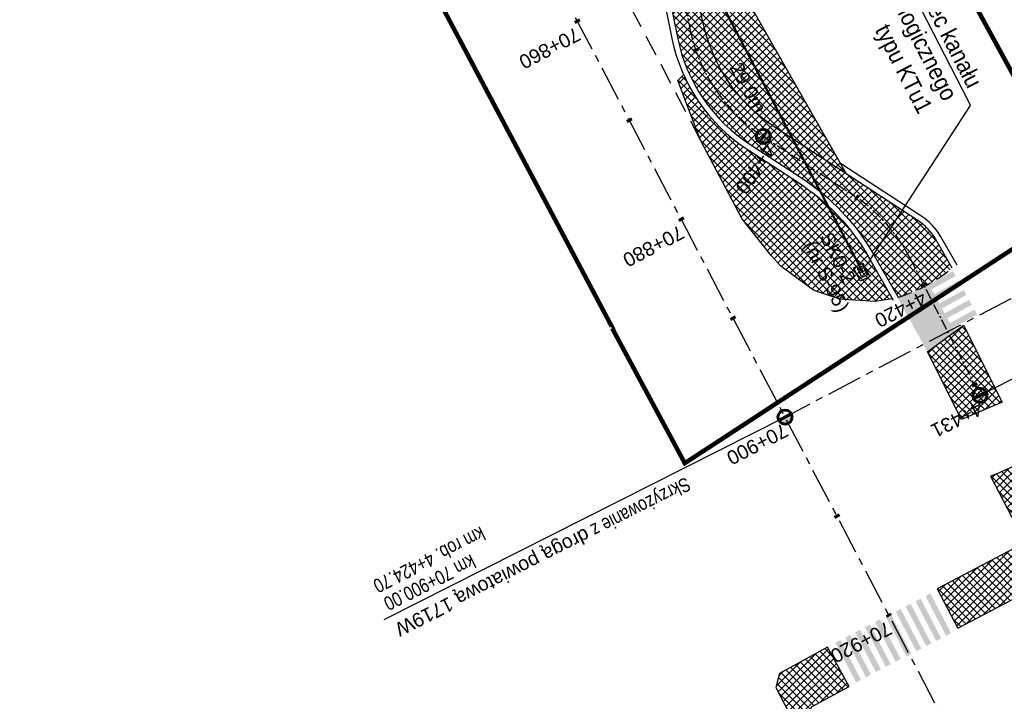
# Model space of a CAD drawing. Header units: metres. Extents: x 7529682 to 7533711, y 5721186 to 5727842.
# Tile 3 of 112: x 7531697 to 7531786, y 5723862 to 5723923. Entities that reach past the tile are written whole.
import ezdxf
from ezdxf import colors
from ezdxf.entities.mleader import LeaderData, LeaderLine
from ezdxf.math import Vec2, Vec3

# ---------------------------------------------------------------- set-up
doc = ezdxf.new("R2010")
doc.units = ezdxf.units.M
for name, pattern in [('817-dzialki-09-05-04$0$HIDDEN', [0.375, 0.25, -0.125]), ('CENTER', [50.8, 31.75, -6.35, 6.35, -6.35]), ('DASHED', [19.05, 12.7, -6.35]), ('HIDDEN', [9.525, 6.35, -3.175])]:
    doc.linetypes.add(name, pattern=pattern)
for name, color, linetype in [('C-DROGI-SYTUACJA-ETYKIETY', 7, 'Continuous'), ('D-hatch-chodniki', 221, 'Continuous'), ('D-hatch-zieleńce', 102, 'Continuous'), ('D-pobocza', 7, 'Continuous')]:
    doc.layers.add(name, color=color, linetype=linetype)
for name, color, linetype, lineweight, true_color in [('D-hatch-ciag-pieszo-rowerowy', 7, 'Continuous', 13, 0xff9f80), ('D-LR-etap-III', 7, '817-dzialki-09-05-04$0$HIDDEN', 50, 0xff1aff), ('D-poziome-powl-czerwona', 7, 'Continuous', 9, 0xff6161)]:
    doc.layers.add(name, color=color, linetype=linetype, lineweight=lineweight, true_color=true_color)
for name, color, linetype, lineweight in [('D-krawędzie', 7, 'Continuous', 30), ('D-krawężniki-obniżone', 7, 'DASHED', 30), ('D-obrzeża', 7, 'Continuous', 30), ('D-opisy', 7, 'Continuous', 30), ('D-oś', 10, 'CENTER', 30), ('Sieci-T-kanal technologiczny', 4, 'kt kanał technologiczny', 30)]:
    doc.layers.add(name, color=color, linetype=linetype, lineweight=lineweight)
for name, color, linetype, true_color in [('D-malowanie-istn', 7, 'Continuous', 0x1a6600), ('D-malowanie-proj', 7, 'Continuous', 0x3333ff), ('D-opis-KT-dlugosci', 7, 'Continuous', 0xff8000), ('D-opis-KT-studnie', 7, 'Continuous', 0xff8000), ('poprzeczki', 7, 'Continuous', 0x0000c7)]:
    doc.layers.add(name, color=color, linetype=linetype, true_color=true_color)
doc.styles.add('2mm08', font='arial.ttf', dxfattribs={"width": 0.8})
doc.styles.add('ARIAL', font='arial.ttf', dxfattribs={"height": 1})
doc.styles.get("Standard").update_dxf_attribs({"font": 'arial.ttf'})
doc.linetypes.add('kt kanał technologiczny', pattern='A,1,-0.8,["kt",Standard,S=0.5,R=0,X=-0.7,Y=-0.15],-0.3', length=2.1)
pattern_1 = [(45, (0, 0), (-0.33675960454, 0.33675960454), []), (135, (0, 0), (-0.33675960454, -0.33675960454), [])]

# ---------------------------------------------------------------- blocks, each defined once
blk = doc.blocks.new('kilometraz')
at = {"linetype": 'ByBlock', "lineweight": -2}
blk.add_hatch(color=0, dxfattribs=at).paths.add_polyline_path([(0, -0.28125, 0.41421356), (0.28125, 0, 0.41421356), (0, 0.28125)])
at = {"color": 0, "linetype": 'ByBlock', "lineweight": -2}
blk.add_line((0, 0.28125), (0, -0.28125), dxfattribs=at)
blk.add_circle((0, 0), 0.28125, dxfattribs=at)
blk = doc.blocks.new('AeccTickLine')
at = {"color": 0, "linetype": 'ByBlock', "lineweight": -2}
blk.add_line((0, 1), (0, -1), dxfattribs=at)
blk = doc.blocks.new('SKR2')
at = {"layer": 'Sieci-T-kanal technologiczny', "color": 2, "lineweight": 25}
for points in [[(0.028, -0.188), (0.958, -1.153), (0.282, -1.805), (-0.648, -0.84)], [(-0.038, -0.537), (0.607, -1.206), (0.233, -1.567), (-0.412, -0.898)]]:
    blk.add_lwpolyline(points, close=True, dxfattribs=at)
blk.add_lwpolyline([(-0.09, -1.232), (0.285, -0.872)], dxfattribs=at)

msp = doc.modelspace()

# ---------------------------------------------------------------- hatches: boundary and pattern name
at = {"layer": 'D-hatch-chodniki', "true_color": 0x6e6e6e}
h = msp.add_hatch(dxfattribs=at)
h.set_pattern_fill('ANSI37', color=8, scale=0.15, style=0)
h.set_pattern_definition(pattern_1)
h.paths.add_polyline_path([(7531781.89, 5723895.39), (7531778.67, 5723893.03), (7531781.71, 5723886.97), (7531785.36, 5723888.51)])
h = msp.add_hatch(dxfattribs=at)
h.set_pattern_fill('ANSI37', color=8, scale=0.15, style=0)
h.set_pattern_definition(pattern_1)
h.paths.add_polyline_path([(7531788, 5723883.63, -0.030702), (7531784.32, 5723881.88), (7531786.96, 5723876.8), (7531786.52, 5723875.49), (7531779.55, 5723871.82), (7531781.38, 5723868.3), (7531789.76, 5723872.69, -0.029589), (7531790.76, 5723878.1)])
h = msp.add_hatch(dxfattribs=at)
h.set_pattern_fill('ANSI37', color=8, scale=0.15, style=0)
h.set_pattern_definition(pattern_1)
h.paths.add_polyline_path([(7531789.73, 5723823.16), (7531780.96, 5723840.04), (7531780.57, 5723839.73), (7531773.92, 5723849.17), (7531768.11, 5723860.42), (7531768.3, 5723861.26), (7531771.66, 5723863.09), (7531769.73, 5723866.61), (7531765.45, 5723864.23), (7531765.1, 5723863), (7531772.84, 5723848.14), (7531779.2, 5723839.12), (7531783.81, 5723830.28), (7531782.5, 5723829.54), (7531785.24, 5723824.2), (7531786.54, 5723824.88), (7531789.38, 5723819.55), (7531791.22, 5723820.3)])
at = {"layer": 'D-hatch-ciag-pieszo-rowerowy'}
h = msp.add_hatch(dxfattribs=at)
h.set_pattern_fill('ANSI37', color=256, scale=0.15, style=0)
h.set_pattern_definition(pattern_1)
h.paths.add_polyline_path([(7531771.44, 5723908.921), (7531768.695, 5723910.709), (7531776.05, 5723897.9, 0.058453), (7531779.21, 5723899.33, 0.011489), (7531779.63, 5723899.62), (7531779.17, 5723900.36), (7531775.24, 5723902.28)])
h.paths.add_polyline_path([(7531777.818, 5723904.767), (7531771.44, 5723908.921), (7531775.24, 5723902.28), (7531779.17, 5723900.36), (7531779.642, 5723899.6, 0.026), (7531780.894, 5723900.509), (7531779.425, 5723903.067, 0.118613)])
h.paths.add_polyline_path([(7531768.695, 5723910.709), (7531765.06, 5723913.076, -0.200916), (7531758.547, 5723922.659), (7531757.839, 5723926.145), (7531754.819, 5723928.454), (7531756.305, 5723921.136, 0.200916), (7531762.819, 5723911.553), (7531767.399, 5723908.569, -0.118613), (7531773.828, 5723901.77)])
at = {"layer": 'D-hatch-zieleńce'}
h = msp.add_hatch(dxfattribs=at)
h.set_pattern_fill('ANSI37', color=256, scale=0.15, style=0)
h.set_pattern_definition(pattern_1)
h.paths.add_polyline_path([(7531762.56, 5723924.44), (7531757.375, 5723928.427), (7531758.547, 5723922.659, 0.200916), (7531765.06, 5723913.076), (7531771.44, 5723908.921), (7531770.217, 5723911.058), (7531768.458, 5723914.133), (7531764.931, 5723920.297)])
h = msp.add_hatch(dxfattribs=at)
h.set_pattern_fill('ANSI37', color=256, scale=0.15, style=0)
h.set_pattern_definition(pattern_1)
h.paths.add_polyline_path([(7531767.126, 5723908.15), (7531762.546, 5723911.134, -0.144472), (7531756.85, 5723917.807), (7531756.345, 5723917.294), (7531757.204, 5723914.988), (7531758.38, 5723911.96), (7531762.07, 5723904.95), (7531764.701, 5723901.633), (7531765.535, 5723900.714), (7531765.925, 5723900.422), (7531768.47, 5723898.52), (7531768.875, 5723898.382), (7531770.82, 5723897.72), (7531771.669, 5723897.665), (7531772.745, 5723897.596), (7531773.93, 5723897.52), (7531775.559, 5723897.75), (7531773.394, 5723901.521, 0.118613)])
at = {"layer": 'D-malowanie-istn'}
h = msp.add_hatch(color=256, dxfattribs=at)
h.paths.add_polyline_path([(7531778.94, 5723871.398), (7531778.496, 5723871.167), (7531780.346, 5723867.62), (7531780.789, 5723867.851)])
h.paths.add_polyline_path([(7531778.053, 5723870.936), (7531777.829, 5723870.819, 0.016682), (7531779.549, 5723867.205), (7531779.902, 5723867.389)])
h.paths.add_polyline_path([(7531777.829, 5723870.819), (7531777.61, 5723870.704), (7531779.459, 5723867.158), (7531779.549, 5723867.205, -0.016682)])
h.paths.add_polyline_path([(7531777.166, 5723870.473), (7531776.723, 5723870.242), (7531778.572, 5723866.695), (7531779.016, 5723866.926)])
h.paths.add_polyline_path([(7531776.279, 5723870.011), (7531775.836, 5723869.78), (7531777.686, 5723866.233), (7531778.129, 5723866.464)])
h.paths.add_polyline_path([(7531775.393, 5723869.548), (7531774.949, 5723869.317), (7531776.799, 5723865.771), (7531777.242, 5723866.002)])
h = msp.add_hatch(color=256, dxfattribs=at)
h.paths.add_polyline_path([(7531774.427, 5723869.079), (7531773.984, 5723868.848), (7531775.833, 5723865.301), (7531776.277, 5723865.532)])
h.paths.add_polyline_path([(7531773.541, 5723868.617), (7531773.316, 5723868.5, 0.016682), (7531775.037, 5723864.886), (7531775.39, 5723865.07)])
h.paths.add_polyline_path([(7531773.316, 5723868.5), (7531773.097, 5723868.385), (7531774.947, 5723864.839), (7531775.037, 5723864.886, -0.016682)])
h.paths.add_polyline_path([(7531772.654, 5723868.154), (7531772.21, 5723867.923), (7531774.06, 5723864.376), (7531774.503, 5723864.607)])
h.paths.add_polyline_path([(7531771.767, 5723867.692), (7531771.324, 5723867.461), (7531773.173, 5723863.914), (7531773.617, 5723864.145)])
h.paths.add_polyline_path([(7531770.88, 5723867.23), (7531770.437, 5723866.998), (7531772.286, 5723863.452), (7531772.73, 5723863.683)])
at = {"layer": 'D-malowanie-proj'}
h = msp.add_hatch(color=256, dxfattribs=at)
h.paths.add_polyline_path([(7531781.197, 5723899.795), (7531780.955, 5723900.233), (7531778.33, 5723898.782), (7531778.572, 5723898.344)])
h.paths.add_polyline_path([(7531781.681, 5723898.92), (7531781.439, 5723899.358), (7531778.813, 5723897.906), (7531779.055, 5723897.469)])
h.paths.add_polyline_path([(7531776.821, 5723897.376), (7531776.579, 5723897.814), (7531776.142, 5723897.572), (7531776.384, 5723897.134)])
h.paths.add_polyline_path([(7531777.305, 5723896.501), (7531777.063, 5723896.939), (7531776.626, 5723896.697), (7531776.867, 5723896.259)])
edge = h.paths.add_edge_path()
edge.add_arc((7531775.319, 5723913.995), 14.227, 268.41105, 268.5336)
edge.add_line((7531774.955, 5723899.773), (7531774.932, 5723899.76))
edge.add_line((7531774.932, 5723899.76), (7531774.925, 5723899.773))
h = msp.add_hatch(color=256, dxfattribs=at)
h.paths.add_polyline_path([(7531782.151, 5723898.102), (7531781.909, 5723898.54), (7531779.283, 5723897.088), (7531779.525, 5723896.651)])
h.paths.add_polyline_path([(7531782.635, 5723897.227), (7531782.393, 5723897.664), (7531779.767, 5723896.213), (7531780.009, 5723895.775)])
h.paths.add_polyline_path([(7531783.118, 5723896.352), (7531782.877, 5723896.789), (7531780.251, 5723895.338), (7531780.493, 5723894.9)])
h.paths.add_polyline_path([(7531777.775, 5723895.683), (7531777.533, 5723896.121), (7531777.095, 5723895.879), (7531777.337, 5723895.441)])
h.paths.add_polyline_path([(7531778.259, 5723894.808), (7531778.017, 5723895.245), (7531777.579, 5723895.003), (7531777.821, 5723894.566)])
h.paths.add_polyline_path([(7531778.743, 5723893.933), (7531778.501, 5723894.37), (7531778.063, 5723894.128), (7531778.305, 5723893.691)])
h.paths.add_polyline_path([(7531778.664, 5723893.042), (7531779.072, 5723893.337), (7531778.985, 5723893.495), (7531778.547, 5723893.253)])
at = {"layer": 'D-poziome-powl-czerwona'}
h = msp.add_hatch(color=256, dxfattribs=at)
h.dxf.hatch_style = 1
h.paths.add_polyline_path([(7531774.695, 5723900.202), (7531774.503, 5723900.563), (7531774.496, 5723900.563)])
edge = h.paths.add_edge_path()
edge.add_arc((7531772.883, 5723909.631), 12.14, 284.76015, 299.18232)
edge.add_line((7531778.803, 5723899.032), (7531781.116, 5723894.818))
edge.add_line((7531781.116, 5723894.818), (7531778.666, 5723893.043))
edge.add_line((7531778.666, 5723893.043), (7531775.976, 5723897.891))

# ---------------------------------------------------------------- linework, layer by layer
at = {"layer": 'D-krawędzie', "linetype": 'HIDDEN', "ltscale": 0.3, "flags": 128}
msp.add_lwpolyline([(7531758.38, 5723911.96), (7531735.13, 5723956.19)], dxfattribs=at)
at = {"layer": 'D-krawędzie', "ltscale": 0.3, "flags": 128}
for points in [[(7531757.375, 5723928.427), (7531762.56, 5723924.44), (7531764.931, 5723920.297), (7531768.458, 5723914.133), (7531770.217, 5723911.058), (7531771.44, 5723908.921)], [(7531775.559, 5723897.75), (7531773.93, 5723897.52), (7531772.745, 5723897.596), (7531771.669, 5723897.665), (7531770.82, 5723897.72), (7531768.875, 5723898.382), (7531768.47, 5723898.52), (7531765.925, 5723900.422), (7531765.535, 5723900.714), (7531764.701, 5723901.633), (7531762.07, 5723904.95), (7531758.38, 5723911.96), (7531757.204, 5723914.988), (7531756.345, 5723917.294), (7531756.85, 5723917.807)]]:
    msp.add_lwpolyline(points, dxfattribs=at)
at = {"layer": 'D-krawędzie', "color": 7, "ltscale": 0.3, "flags": 128}
for points in [[(7531785.36, 5723888.51), (7531781.71, 5723886.97), (7531778.67, 5723893.03), (7531781.89, 5723895.39)], [(7531789.73, 5723823.16), (7531780.96, 5723840.04), (7531780.57, 5723839.73), (7531773.92, 5723849.17), (7531768.11, 5723860.42), (7531768.3, 5723861.26), (7531771.66, 5723863.09), (7531769.73, 5723866.61), (7531765.45, 5723864.23), (7531765.1, 5723863), (7531772.84, 5723848.14), (7531779.2, 5723839.12), (7531783.81, 5723830.28), (7531782.5, 5723829.54), (7531785.24, 5723824.2), (7531786.54, 5723824.88), (7531789.38, 5723819.55), (7531791.22, 5723820.3)]]:
    msp.add_lwpolyline(points, close=True, dxfattribs=at)
msp.add_lwpolyline([(7531784.32, 5723881.88), (7531786.96, 5723876.8), (7531786.52, 5723875.49), (7531779.55, 5723871.82), (7531781.38, 5723868.3), (7531789.76, 5723872.69, -0.029589), (7531790.76, 5723878.1), (7531788, 5723883.63, -0.030702)], format="xyb", close=True, dxfattribs=at)
at = {"layer": 'D-krawężniki-obniżone', "ltscale": 0.1}
msp.add_arc((7531771.536, 5723912.083), 14.884, 287.65479, 308.95691, dxfattribs=at)
at = {"layer": 'D-LR-etap-III', "ltscale": 10, "flags": 128}
msp.add_lwpolyline([(7531750.474, 5723895.103, 0.4, 0.4, 0), (7531750.505, 5723895.13, 0.4, 0.4, 0), (7531682.71, 5724022.92, 0.4, 0.4, 0), (7531619.177, 5724147.204, 0.4, 0.4, 0), (7531592.309, 5724198.489, 0.4, 0.4, 0), (7531553.264, 5724272.919, 0.4, 0.4, 0), (7531504.02, 5724366.79, 0.4, 0.4, 0), (7531482.09, 5724407.62, 0.4, 0.4, 0), (7531412.35, 5724541.183, 0.4, 0.4, 0), (7531388.464, 5724586.93, 0.4, 0.4, 0), (7531345.12, 5724669.94, 0.4, 0.4, 0), (7531127.66, 5725081.67, 0.4, 0.4, 0), (7531059.253, 5725211.041, 0.4, 0.4, 0), (7531008.007, 5725307.954, 0.4, 0.4, 0), (7530964.182, 5725390.836, 0.4, 0.4, 0), (7530914.557, 5725484.684, 0.4, 0.4, 0), (7530865.243, 5725577.494, 0.4, 0.4, 0), (7530840.085, 5725624.059, 0.4, 0.4, 0), (7530802.56, 5725694.925, 0.4, 0.4, 0), (7530755.54, 5725787.51, 0.4, 0.4, 0), (7530708.718, 5725876.303, 0.4, 0.4, 0), (7530695.12, 5725902.09, 0.4, 0.4, 0), (7530642.914, 5726001.078, 0.4, 0.4, 0), (7530634.935, 5726016.147, 0.4, 0.4, 0), (7530610.82, 5726061.93, 0.4, 0.4, 0), (7530610.82, 5726061.93, 0.4, 0.4, 0), (7530607.21, 5726063.51, 0.4, 0.4, 0), (7530597.42, 5726080.68, 0.4, 0.4, 0), (7530591.16, 5726088.44, 0.4, 0.4, 0), (7530581.28, 5726107.21, 0.4, 0.4, 0), (7530571.29, 5726130.56, 0.4, 0.4, 0), (7530549.555, 5726171.527, 0.4, 0.4, 0), (7530531.014, 5726206.474, 0.4, 0.4, 0), (7530516.461, 5726236.017, 0.4, 0.4, 0), (7530500.799, 5726266.141, 0.4, 0.4, 0), (7530491.35, 5726283.94, 0.4, 0.4, 0), (7530482.4, 5726303.41, 0.4, 0.4, 0), (7530482.4, 5726303.41, 0.4, 0.4, 0), (7530450.41, 5726357.28, 0.4, 0.4, 0), (7530397.759, 5726458.5, 0.4, 0.4, 0), (7530334.708, 5726583.665, 0.4, 0.4, 0), (7530303.939, 5726645.168, 0.4, 0.4, 0), (7530300.51, 5726651.778, 0.4, 0.4, 0), (7530289.214, 5726671.967, 0.4, 0.4, 0), (7530281.54, 5726685.57, 0.4, 0.4, 0), (7530261.371, 5726724.163, 0.4, 0.4, 0), (7530254.03, 5726738.21, 0.4, 0.4, 0), (7530197.22, 5726845.06, 0.4, 0.4, 0), (7530194.71, 5726849.15, 0.4, 0.4, 0), (7530195.92, 5726850.75, 0.4, 0.4, 0), (7530170.547, 5726892.961, 0.4, 0.4, 0), (7530143.175, 5726945.066, 0.4, 0.4, 0), (7530105.06, 5727018.32, 0.4, 0.4, 0), (7530100.06, 5727027.16, 0.4, 0.4, 0), (7530062.319, 5727099.625, 0.4, 0.4, 0), (7530015.379, 5727189.42, 0.4, 0.4, 0), (7529983.208, 5727250.207, 0.4, 0.4, 0), (7529953.284, 5727306.747, 0.4, 0.4, 0), (7529900.671, 5727406.159, 0.4, 0.4, 0), (7529890.63, 5727425.131, 0.4, 0.4, 0), (7529875.155, 5727454.426, 0.4, 0.4, 0), (7529857.56, 5727487.787, 0.4, 0.4, 0), (7529835.194, 5727530.193, 0.4, 0.4, 0), (7529811.741, 5727574.662, 0.4, 0.4, 0), (7529792.102, 5727611.923, 0.4, 0.4, 0), (7529768.066, 5727657.47, 0.4, 0.4, 0), (7529755.211, 5727682.131, 0.4, 0.4, 0), (7529753.31, 5727681.13, 0.4, 0.4, 0), (7529739.21, 5727707.77, 0.4, 0.4, 0), (7529735.395, 5727711.252, 0.4, 0.4, 0), (7529725.42, 5727730.2, 0.4, 0.4, 0), (7529723.55, 5727729.88, 0.4, 0.4, 0), (7529695.567, 5727782.932, 0.4, 0.4, 0), (7529717.68, 5727794.024, 0.4, 0.4, 0), (7529736.275, 5727758.647, 0.4, 0.4, 0), (7529736.275, 5727758.647, 0.4, 0.4, 0), (7529744.511, 5727750.406, 0.4, 0.4, 0), (7529744.511, 5727750.406, 0.4, 0.4, 0), (7529750.283, 5727738.55, 0.4, 0.4, 0), (7529777.109, 5727687.569, 0.4, 0.4, 0), (7529796.515, 5727651.33, 0.4, 0.4, 0), (7529814.938, 5727616.793, 0.4, 0.4, 0), (7529839.007, 5727572.304, 0.4, 0.4, 0), (7529860.618, 5727532.509, 0.4, 0.4, 0), (7529882.349, 5727491.504, 0.4, 0.4, 0), (7529904.865, 5727449.096, 0.4, 0.4, 0), (7529920.747, 5727418.885, 0.4, 0.4, 0), (7529946.677, 5727368.547, 0.4, 0.4, 0), (7529972.025, 5727320.573, 0.4, 0.4, 0), (7529987.74, 5727290.153, 0.4, 0.4, 0), (7529996.497, 5727273.662, 0.4, 0.4, 0), (7530017.541, 5727234.203, 0.4, 0.4, 0), (7530033.054, 5727204.864, 0.4, 0.4, 0), (7530051.623, 5727170.223, 0.4, 0.4, 0), (7530069.277, 5727137.016, 0.4, 0.4, 0), (7530089.385, 5727097.534, 0.4, 0.4, 0), (7530109.713, 5727060.747, 0.4, 0.4, 0), (7530136.77, 5727011.64, 0.4, 0.4, 0), (7530162.447, 5726962.744, 0.4, 0.4, 0), (7530187.674, 5726916.992, 0.4, 0.4, 0), (7530207.821, 5726879.335, 0.4, 0.4, 0), (7530230.626, 5726834.519, 0.4, 0.4, 0), (7530262.288, 5726776.618, 0.4, 0.4, 0), (7530277.51, 5726760.213, 0.4, 0.4, 0), (7530286.037, 5726744.107, 0.4, 0.4, 0), (7530288.097, 5726735.884, 0.4, 0.4, 0), (7530290.394, 5726725.047, 0.4, 0.4, 0), (7530296.177, 5726713.583, 0.4, 0.4, 0), (7530302.726, 5726701.182, 0.4, 0.4, 0), (7530325.685, 5726657.466, 0.4, 0.4, 0), (7530343.244, 5726623.649, 0.4, 0.4, 0), (7530360.23, 5726591.747, 0.4, 0.4, 0), (7530383.209, 5726548.059, 0.4, 0.4, 0), (7530406.018, 5726503.606, 0.4, 0.4, 0), (7530427.465, 5726462.62, 0.4, 0.4, 0), (7530447.928, 5726424.388, 0.4, 0.4, 0), (7530471.127, 5726379.921, 0.4, 0.4, 0), (7530490.501, 5726343.033, 0.4, 0.4, 0), (7530509.499, 5726306.733, 0.4, 0.4, 0), (7530529.89, 5726267.244, 0.4, 0.4, 0), (7530543.852, 5726238.99, 0.4, 0.4, 0), (7530554.809, 5726218.944, 0.4, 0.4, 0), (7530559.027, 5726212.223, 0.4, 0.4, 0), (7530563.061, 5726206.41, 0.4, 0.4, 0), (7530566.934, 5726200.464, 0.4, 0.4, 0), (7530569.771, 5726194.902, 0.4, 0.4, 0), (7530571.473, 5726191.282, 0.4, 0.4, 0), (7530572.839, 5726188.025, 0.4, 0.4, 0), (7530575.295, 5726182.035, 0.4, 0.4, 0), (7530579.737, 5726173.306, 0.4, 0.4, 0), (7530583.3, 5726167.41, 0.4, 0.4, 0), (7530593.4, 5726163.33, 0.4, 0.4, 0), (7530598.618, 5726155.264, 0.4, 0.4, 0), (7530608.258, 5726140.497, 0.4, 0.4, 0), (7530603.27, 5726136.83, 0.4, 0.4, 0), (7530606.53, 5726131.84, 0.4, 0.4, 0), (7530604.239, 5726124.217, 0.4, 0.4, 0), (7530605.847, 5726121.63, 0.4, 0.4, 0), (7530608.972, 5726116.164, 0.4, 0.4, 0), (7530618.114, 5726097.791, 0.4, 0.4, 0), (7530651.213, 5726034.96, 0.4, 0.4, 0), (7530670.244, 5725998.611, 0.4, 0.4, 0), (7530698.075, 5725945.953, 0.4, 0.4, 0), (7530716.506, 5725911.305, 0.4, 0.4, 0), (7530735.223, 5725875.667, 0.4, 0.4, 0), (7530752.504, 5725842.155, 0.4, 0.4, 0), (7530778.311, 5725793.501, 0.4, 0.4, 0), (7530797.5, 5725756.382, 0.4, 0.4, 0), (7530812.519, 5725728.289, 0.4, 0.4, 0), (7530820.039, 5725713.16, 0.4, 0.4, 0), (7530822.422, 5725710.194, 0.4, 0.4, 0), (7530833.155, 5725688.801, 0.4, 0.4, 0), (7530849.629, 5725656.159, 0.4, 0.4, 0), (7530867.983, 5725621.964, 0.4, 0.4, 0), (7530872.63, 5725612.888, 0.4, 0.4, 0), (7530880.354, 5725597.595, 0.4, 0.4, 0), (7530883.839, 5725593.389, 0.4, 0.4, 0), (7530891.782, 5725587.763, 0.4, 0.4, 0), (7530895.039, 5725584.281, 0.4, 0.4, 0), (7530897.034, 5725580.941, 0.4, 0.4, 0), (7530900.952, 5725579.946, 0.4, 0.4, 0), (7530904.81, 5725571.977, 0.4, 0.4, 0), (7530903.682, 5725568.566, 0.4, 0.4, 0), (7530908.901, 5725558.845, 0.4, 0.4, 0), (7530910.252, 5725545.672, 0.4, 0.4, 0), (7530912.873, 5725538.646, 0.4, 0.4, 0), (7530945.278, 5725478.464, 0.4, 0.4, 0), (7530959.692, 5725450.246, 0.4, 0.4, 0), (7531002.827, 5725368.192, 0.4, 0.4, 0), (7531044.704, 5725290.314, 0.4, 0.4, 0), (7531064.099, 5725253.213, 0.4, 0.4, 0), (7531083.01, 5725216.678, 0.4, 0.4, 0), (7531113.013, 5725158.466, 0.4, 0.4, 0), (7531137.364, 5725113.071, 0.4, 0.4, 0), (7531150.831, 5725086.712, 0.4, 0.4, 0), (7531159.746, 5725076.641, 0.4, 0.4, 0), (7531166.31, 5725074.58, 0.4, 0.4, 0), (7531172.29, 5725062.58, 0.4, 0.4, 0), (7531170.59, 5725055.606, 0.4, 0.4, 0), (7531173.733, 5725044.081, 0.4, 0.4, 0), (7531215.342, 5724964.86, 0.4, 0.4, 0), (7531238.054, 5724921.685, 0.4, 0.4, 0), (7531262.39, 5724875.283, 0.4, 0.4, 0), (7531295.587, 5724811.266, 0.4, 0.4, 0), (7531348.488, 5724712.363, 0.4, 0.4, 0), (7531363.741, 5724682.684, 0.4, 0.4, 0), (7531366.987, 5724675.865, 0.4, 0.4, 0), (7531382.541, 5724646.111, 0.4, 0.4, 0), (7531401.299, 5724610.875, 0.4, 0.4, 0), (7531428.965, 5724558.862, 0.4, 0.4, 0), (7531449.111, 5724520.398, 0.4, 0.4, 0), (7531477.293, 5724465.831, 0.4, 0.4, 0), (7531500.996, 5724421.113, 0.4, 0.4, 0), (7531512.122, 5724400.549, 0.4, 0.4, 0), (7531513.782, 5724396.757, 0.4, 0.4, 0), (7531526.32, 5724379.39, 0.4, 0.4, 0), (7531566.784, 5724302.736, 0.4, 0.4, 0), (7531612.277, 5724225.61, 0.4, 0.4, 0), (7531620.493, 5724210.548, 0.4, 0.4, 0), (7531631.578, 5724196.258, 0.4, 0.4, 0), (7531653.484, 5724152.434, 0.4, 0.4, 0), (7531661.151, 5724128.494, 0.4, 0.4, 0), (7531673.881, 5724101.186, 0.4, 0.4, 0), (7531684.691, 5724081.184, 0.4, 0.4, 0), (7531699.212, 5724051.17, 0.4, 0.4, 0), (7531704.034, 5724040.584, 0.4, 0.4, 0), (7531704.034, 5724040.584, 0.4, 0.4, 0), (7531703.913, 5724037.17, 0.4, 0.4, 0), (7531736.42, 5723969.232, 0.4, 0.4, 0), (7531738.285, 5723967.699, 0.4, 0.4, 0), (7531742.181, 5723962.346, 0.4, 0.4, 0), (7531744.286, 5723958.616, 0.4, 0.4, 0), (7531755.393, 5723944.193, 0.4, 0.4, 0), (7531758.69, 5723936.76, 0.4, 0.4, 0), (7531780.08, 5723929.25, 0.4, 0.4, 0), (7531792.612, 5723906.338, 0.4, 0.4, 0), (7531792.612, 5723906.338, 0.4, 0.4, 0), (7531756.962, 5723883.055, 0.4, 0.4, 0), (7531750.46, 5723895.13, 0.4, 0.4, 0), (7531750.46, 5723895.13, 0, 0, 0)], format="xyseb", dxfattribs=at)
at = {"layer": 'D-obrzeża'}
for points in [[(7531780.894, 5723900.509), (7531779.425, 5723903.067, 0.118613), (7531777.818, 5723904.767), (7531765.06, 5723913.076, -0.200916), (7531758.547, 5723922.659), (7531755.443, 5723937.941, 0.1118), (7531751.816, 5723945.995), (7531743.065, 5723957.61, 0.048597), (7531740.441, 5723960.466), (7531738.437, 5723962.263, -0.089262), (7531734.082, 5723967.852), (7531731.885, 5723972.032), (7531724.979, 5723985.179), (7531714.804, 5724004.546), (7531709.338, 5724014.95), (7531701.035, 5724030.733), (7531692.333, 5724047.23), (7531688.668, 5724054.085), (7531683.18, 5724063.918), (7531670.459, 5724086.719), (7531649.907, 5724124.904, -0.044899), (7531647.969, 5724129.436), (7531644.775, 5724139.264)], [(7531732.083, 5723966.286, 0.089262), (7531736.437, 5723960.698), (7531738.591, 5723958.767, -0.048597), (7531741.215, 5723955.911), (7531749.479, 5723944.943, -0.1118), (7531753.106, 5723936.888), (7531756.305, 5723921.136, 0.200916), (7531762.819, 5723911.553), (7531767.399, 5723908.569, -0.118613), (7531773.828, 5723901.77), (7531776.05, 5723897.9)]]:
    msp.add_lwpolyline(points, format="xyb", dxfattribs=at)
at = {"layer": 'D-opisy'}
msp.add_line((7531783.375, 5723889.12), (7531815.895, 5723905.703), dxfattribs=at)
at = {"layer": 'D-opisy', "color": 7, "linetype": 'Continuous', "lineweight": 30}
msp.add_line((7531765.93, 5723887.174), (7531730.033, 5723869.04), dxfattribs=at)
at = {"layer": 'D-oś', "ltscale": 0.1}
msp.add_lwpolyline([(7531812.381, 5723798.617), (7531655.397, 5724097.9), (7531637.916, 5724130.379), (7531626.886, 5724151.399), (7531613.784, 5724176.372), (7531606.906, 5724189.475), (7531588.276, 5724224.922), (7531566.752, 5724265.952), (7531554.126, 5724290.035), (7531528.89, 5724338.207), (7531488.683, 5724414.901), (7531465.302, 5724459.448)], dxfattribs=at)
at = {"layer": 'D-oś', "ltscale": 0.03}
msp.add_lwpolyline([(7531617.003, 5724190.143), (7531641.087, 5724144.244, -0.042262), (7531643.052, 5724139.579), (7531645.974, 5724130.59, 0.044899), (7531648.088, 5724125.646), (7531669.363, 5724086.118), (7531687.571, 5724053.485), (7531733.076, 5723967.067, 0.08906), (7531737.423, 5723961.493), (7531739.516, 5723959.617, -0.048597), (7531742.14, 5723956.76), (7531750.648, 5723945.469, -0.1118), (7531754.274, 5723937.414), (7531757.426, 5723921.898, 0.200916), (7531763.94, 5723912.314), (7531771.974, 5723907.082, -0.131228), (7531777.15, 5723901.327), (7531783.375, 5723889.12)], format="xyb", dxfattribs=at)
at = {"layer": 'D-oś', "ltscale": 0.1}
msp.add_lwpolyline([(7531826.253, 5723926.771), (7531805.788, 5723909.626, -0.053617), (7531795.127, 5723902.485), (7531765.931, 5723887.171)], format="xyb", dxfattribs=at)
at = {"layer": 'D-pobocza'}
for points in [[(7531754.215, 5723928.915), (7531755.815, 5723921.036, 0.200916), (7531762.546, 5723911.134), (7531767.126, 5723908.15, -0.118613), (7531773.394, 5723901.521), (7531775.616, 5723897.651)], [(7531781.328, 5723900.758), (7531779.859, 5723903.316, 0.118613), (7531778.091, 5723905.186), (7531770.896, 5723909.872)]]:
    msp.add_lwpolyline(points, format="xyb", dxfattribs=at)
at = {"layer": 'Sieci-T-kanal technologiczny', "ltscale": 2}
msp.add_lwpolyline([(7531772.864, 5723900.184, 0.2, 0.2, 0), (7531759.497, 5723925.59, 0.2, 0.2, 0), (7531747.881, 5723950.283, 0.2, 0.2, 0), (7531732.46, 5723967.021, 0.2, 0.2, 0), (7531709.674, 5724010.165, 0.2, 0.2, 0), (7531681.9, 5724062.492, 0.2, 0.2, 0), (7531646.626, 5724126.948, 0.2, 0.2, 0), (7531642.295, 5724131.733, 0.2, 0.2, 0), (7531644.832, 5724141.035, 0.2, 0.2, 0), (7531630.65, 5724168.061, 0.2, 0.2, 0), (7531616.115, 5724195.762, 0.2, 0.2, 0), (7531608.361, 5724196.218, 0.2, 0.2, 0), (7531605.989, 5724204.456, 0.2, 0.2, 0), (7531555.043, 5724301.505, 0.2, 0.2, 0), (7531517.856, 5724372.791, 0.2, 0.2, 0), (7531507.909, 5724400.095, 0.2, 0.2, 0), (7531476.407, 5724460.03, 0.2, 0.2, 0)], format="xyseb", dxfattribs=at)

# ---------------------------------------------------------------- block references
at = {"layer": 'C-DROGI-SYTUACJA-ETYKIETY', "color": 7, "linetype": 'Continuous', "lineweight": 60, "xscale": 0.25, "yscale": 0.25, "zscale": 0.25, "rotation": 297.6784843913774}
for p in [(7531747.35, 5723922.596), (7531751.995, 5723913.741), (7531756.64, 5723904.885), (7531761.285, 5723896.029), (7531770.575, 5723878.318), (7531775.22, 5723869.462)]:
    msp.add_blockref('AeccTickLine', p, dxfattribs=at)
at = {"layer": 'C-DROGI-SYTUACJA-ETYKIETY', "color": 10, "linetype": 'Continuous', "lineweight": 60, "xscale": 2.249999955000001, "yscale": 2.249999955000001, "zscale": 2.249999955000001, "rotation": 297.6784843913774}
msp.add_blockref('kilometraz', (7531765.93, 5723887.174), dxfattribs=at)
at = {"layer": 'poprzeczki', "color": 7, "linetype": 'Continuous', "lineweight": 60}
for p, xscale, yscale, zscale, rotation in [((7531757.938, 5723920.016), 0.2499999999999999, 0.2499999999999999, 0.2499999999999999, 288.9338707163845), ((7531772.361, 5723906.821), 0.25, 0.25, 0.25, 325.1423638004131), ((7531778.348, 5723898.977), 0.25, 0.25, 0.25, 297.0189228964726), ((7531782.891, 5723890.069), 0.25, 0.25, 0.25, 297.0189228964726)]:
    msp.add_blockref('AeccTickLine', p, dxfattribs=dict(at, xscale=xscale, yscale=yscale, zscale=zscale, rotation=rotation))
at = {"layer": 'poprzeczki', "color": 10, "linetype": 'Continuous', "lineweight": 60, "xscale": 2.249999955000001, "yscale": 2.249999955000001, "zscale": 2.249999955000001}
for p, rotation in [((7531763.985, 5723912.285), 326.9233309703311), ((7531783.375, 5723889.12), 297.0189228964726)]:
    msp.add_blockref('kilometraz', p, dxfattribs=dict(at, rotation=rotation))
at = {"layer": 'Sieci-T-kanal technologiczny', "rotation": 163.2353154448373}
msp.add_blockref('SKR2', (7531772.654, 5723899.148), dxfattribs=at)

# ---------------------------------------------------------------- texts
at = {"layer": 'C-DROGI-SYTUACJA-ETYKIETY', "color": 7}
for s, rotation, p in [('70+860', 207.67848, (7531747.192, 5723922.09)), ('4+400', 236.92333, (7531764.095, 5723911.766)), ('70+880', 207.67848, (7531756.482, 5723904.379)), ('4+420', 207.01892, (7531778.185, 5723898.473)), ('4+431', 207.01892, (7531783.211, 5723888.615)), ('70+900', 207.67848, (7531765.772, 5723886.667)), ('70+920', 207.67848, (7531775.062, 5723868.956))]:
    msp.add_text(s, height=1.25, rotation=rotation, dxfattribs=at).set_placement(p)
at = {"layer": 'D-opis-KT-dlugosci', "style": 'ARIAL'}
msp.add_text('29.0m', height=1.25, rotation=298.33464, dxfattribs=at).set_placement((7531760.933, 5723918.476))
at = {"layer": 'D-opis-KT-studnie', "insert": (7531770.114, 5723903.883, 10.12), "char_height": 1.25, "attachment_point": 1, "rotation": 297, "line_spacing_factor": 0.8, "style": 'ARIAL'}
msp.add_mtext_dynamic_manual_height_columns('SK0-2\\P(nr S-95)', width=11.25549, gutter_width=6, heights=[0], dxfattribs=at)
at = {"layer": 'D-opisy', "color": 7, "linetype": 'Continuous', "lineweight": 30, "char_height": 1.25, "rotation": 206.80082, "style": '2mm08'}
for s, insert, attachment_point in [('km rob. 4+424.70', (7531729.508, 5723871.392), 3), ('Skrzyżowanie z {\\W1;\\C256;drogą powiatową 1719W}', (7531730.731, 5723868.972), 9), ('km 70+900.00', (7531730.448, 5723869.81), 3)]:
    msp.add_mtext(s, dxfattribs=dict(at, insert=insert, attachment_point=attachment_point))

# ---------------------------------------------------------------- leaders
at = {"layer": 'D-opis-KT-studnie'}
ml = msp.add_multileader_mtext('Standard', dxfattribs=at)
ml.set_content('{\\W0.9;Koniec kanału \\Ptechnologicznego\\Ptypu KTu1}', color=256, style='ARIAL')
ml.set_leader_properties()
ml.build(insert=Vec2(0, 0))
ml.multileader.update_dxf_attribs({"text_left_attachment_type": 6, "text_right_attachment_type": 6, "dogleg_length": 0.36, "arrow_head_size": 1.25})
ctx = ml.context
ctx.base_point, ctx.char_height, ctx.arrow_head_size, ctx.landing_gap_size, ctx.plane_origin, ctx.plane_x_axis, ctx.plane_y_axis = Vec3(7531782.377, 5723915.375), 1.5, 1.25, 1, Vec3(7531765.632, 5723952.406), Vec3(-0.457191, 0.889369), Vec3(-0.889369, -0.457191)
ctx.left_attachment, ctx.right_attachment, ctx.text_align_type = 6, 6, 2
notes = []
notes.append((ctx, [(1, (1, 1, 0), (7531782.541, 5723915.055), (-0.457191, 0.889369), 0.36, [(0, [(7531772.864, 5723900.184)], 0, [])])]))
ctx.mtext.insert, ctx.mtext.text_direction, ctx.mtext.rotation, ctx.mtext.alignment, ctx.mtext.flow_direction = Vec3(7531783.646, 5723917.152), Vec3(0.457191, -0.889369), 5.187223, 3, 5
for ctx, leaders in notes:
    for number, flags, end, landing, length, lines in leaders:
        leader = LeaderData()
        leader.index, (leader.has_last_leader_line, leader.has_dogleg_vector, leader.attachment_direction) = number, flags
        leader.last_leader_point, leader.dogleg_vector, leader.dogleg_length = Vec3(end), Vec3(landing), length
        for number, points, colour, breaks in lines:
            line = LeaderLine()
            line.index, line.vertices, line.color, line.breaks = number, Vec3.list(points), colors.encode_raw_color(colour), breaks
            leader.lines.append(line)
        ctx.leaders.append(leader)

doc.saveas('drawing.dxf')
